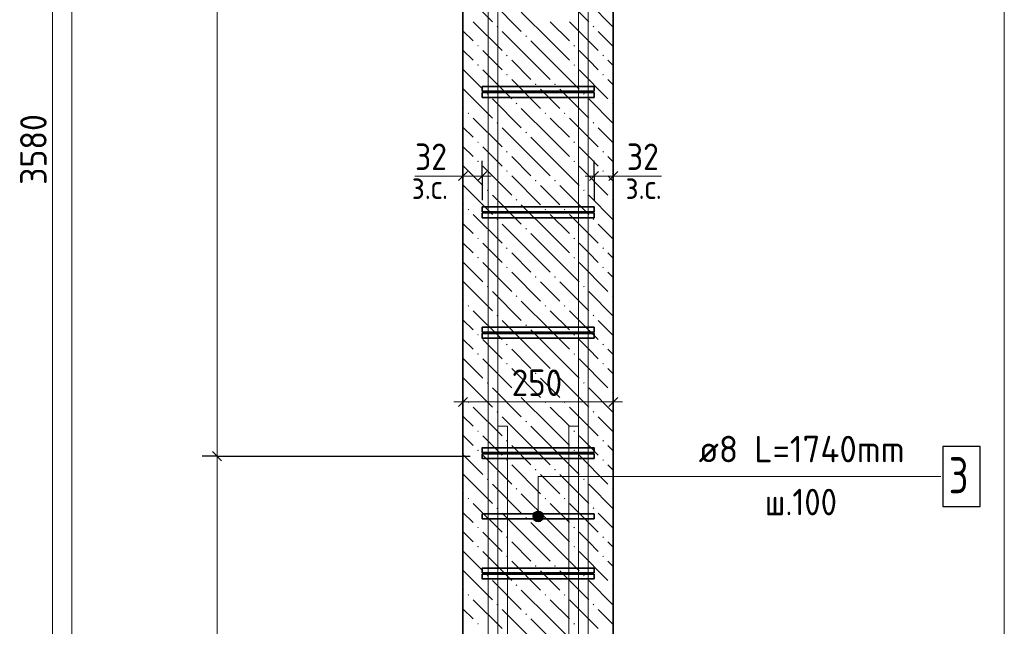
# Model space of a CAD drawing. Header units: millimetres. Extents: x 0 to 42000, y 0 to 29700.
# Tile 7 of 17: x 14800 to 22985, y 11039 to 16076. Entities that reach past the tile are written whole.
import ezdxf

# ---------------------------------------------------------------- set-up
doc = ezdxf.new("R2010")
doc.units = ezdxf.units.MM
doc.linetypes.add('______2', pattern=[270, 200, -70])
for name, color, linetype, lineweight in [('S1 Продольная арматура', 52, 'Continuous', 25), ('Standard', 7, 'Continuous', 25), ('Затяжка', 52, 'Continuous', 25), ('Позиционная метка линия выноска', 7, 'Continuous', 13), ('Размерная выноска', 7, 'Continuous', 13), ('Размерная линия_ общее', 7, 'Continuous', 13), ('Хомут', 52, 'Continuous', 25)]:
    doc.layers.add(name, color=color, linetype=linetype, lineweight=lineweight)
doc.layers.add('ЖБ Пилон', color=7, linetype='______2', lineweight=13, true_color=0xa0a0a0)
doc.styles.add('ISOCPEUR', font='txt')

msp = doc.modelspace()

# ---------------------------------------------------------------- hatches: boundary and pattern name
at = {"layer": 'ЖБ Пилон', "linetype": 'Continuous', "lineweight": 18, "transparency": 33554687}
for points in [[(18763.2, 16019.2), (18769.7, 16025.7), (18776.2, 16019.2), (18769.7, 16012.7)], [(19563.2, 16019.2), (19569.7, 16025.7), (19576.2, 16019.2), (19569.7, 16012.7)], [(19003.2, 15939.2), (19009.7, 15945.7), (19016.2, 15939.2), (19009.7, 15932.7)], [(18603.2, 15859.2), (18609.7, 15865.7), (18616.2, 15859.2), (18609.7, 15852.7)], [(19403.2, 15859.2), (19409.7, 15865.7), (19416.2, 15859.2), (19409.7, 15852.7)], [(18843.2, 15779.2), (18849.7, 15785.7), (18856.2, 15779.2), (18849.7, 15772.7)], [(19643.2, 15779.2), (19649.7, 15785.7), (19656.2, 15779.2), (19649.7, 15772.7)], [(18603.2, 15699.2), (18609.7, 15705.7), (18616.2, 15699.2), (18609.7, 15692.7)], [(19403.2, 15699.2), (19409.7, 15705.7), (19416.2, 15699.2), (19409.7, 15692.7)], [(18843.2, 15619.2), (18849.7, 15625.7), (18856.2, 15619.2), (18849.7, 15612.7)], [(19643.2, 15619.2), (19649.7, 15625.7), (19656.2, 15619.2), (19649.7, 15612.7)], [(19083.2, 15539.2), (19089.7, 15545.7), (19096.2, 15539.2), (19089.7, 15532.7)], [(19243.2, 15539.2), (19249.7, 15545.7), (19256.2, 15539.2), (19249.7, 15532.7)], [(18683.2, 15459.2), (18689.7, 15465.7), (18696.2, 15459.2), (18689.7, 15452.7)], [(19483.2, 15459.2), (19489.7, 15465.7), (19496.2, 15459.2), (19489.7, 15452.7)], [(18523.2, 15299.2), (18529.7, 15305.7), (18536.2, 15299.2), (18529.7, 15292.7)], [(18923.2, 15379.2), (18929.7, 15385.7), (18936.2, 15379.2), (18929.7, 15372.7)], [(19163.2, 15299.2), (19169.7, 15305.7), (19176.2, 15299.2), (19169.7, 15292.7)], [(19323.2, 15299.2), (19329.7, 15305.7), (19336.2, 15299.2), (19329.7, 15292.7)], [(19723.2, 15379.2), (19729.7, 15385.7), (19734.5, 15380.9), (19734.5, 15377.6), (19729.7, 15372.7)], [(18763.2, 15219.2), (18769.7, 15225.7), (18776.2, 15219.2), (18769.7, 15212.7)], [(19563.2, 15219.2), (19569.7, 15225.7), (19576.2, 15219.2), (19569.7, 15212.7)], [(19003.2, 15139.2), (19009.7, 15145.7), (19016.2, 15139.2), (19009.7, 15132.7)], [(18603.2, 15059.2), (18609.7, 15065.7), (18616.2, 15059.2), (18609.7, 15052.7)], [(19403.2, 15059.2), (19409.7, 15065.7), (19416.2, 15059.2), (19409.7, 15052.7)], [(18843.2, 14979.2), (18849.7, 14985.7), (18856.2, 14979.2), (18849.7, 14972.7)], [(19643.2, 14979.2), (19649.7, 14985.7), (19656.2, 14979.2), (19649.7, 14972.7)], [(18603.2, 14899.2), (18609.7, 14905.7), (18616.2, 14899.2), (18609.7, 14892.7)], [(19403.2, 14899.2), (19409.7, 14905.7), (19416.2, 14899.2), (19409.7, 14892.7)], [(18843.2, 14819.3), (18849.7, 14825.7), (18856.2, 14819.3), (18849.7, 14812.7)], [(19643.2, 14819.3), (19649.7, 14825.7), (19656.2, 14819.3), (19649.7, 14812.7)], [(19083.2, 14739.2), (19089.7, 14745.7), (19096.2, 14739.2), (19089.7, 14732.7)], [(19243.2, 14739.2), (19249.7, 14745.7), (19256.2, 14739.2), (19249.7, 14732.7)], [(18683.2, 14659.2), (18689.7, 14665.7), (18696.2, 14659.2), (18689.7, 14652.7)], [(19483.2, 14659.2), (19489.7, 14665.7), (19496.2, 14659.2), (19489.7, 14652.7)], [(18923.2, 14579.2), (18929.7, 14585.7), (18936.2, 14579.2), (18929.7, 14572.7)], [(19723.2, 14579.2), (19729.7, 14585.7), (19734.5, 14580.9), (19734.5, 14577.6), (19729.7, 14572.7)], [(18523.2, 14499.2), (18529.7, 14505.7), (18536.2, 14499.2), (18529.7, 14492.7)], [(19163.2, 14499.2), (19169.7, 14505.7), (19176.2, 14499.2), (19169.7, 14492.7)], [(19323.2, 14499.2), (19329.7, 14505.7), (19336.2, 14499.2), (19329.7, 14492.7)], [(18763.2, 14419.3), (18769.7, 14425.7), (18776.2, 14419.3), (18769.7, 14412.7)], [(19563.2, 14419.3), (19569.7, 14425.7), (19576.2, 14419.3), (19569.7, 14412.7)], [(19003.2, 14339.2), (19009.7, 14345.7), (19016.2, 14339.2), (19009.7, 14332.7)], [(18603.2, 14259.2), (18609.7, 14265.7), (18616.2, 14259.2), (18609.7, 14252.7)], [(19403.2, 14259.2), (19409.7, 14265.7), (19416.2, 14259.2), (19409.7, 14252.7)], [(18843.2, 14179.2), (18849.7, 14185.7), (18856.2, 14179.2), (18849.7, 14172.7)], [(19643.2, 14179.2), (19649.7, 14185.7), (19656.2, 14179.2), (19649.7, 14172.7)], [(18603.2, 14099.2), (18609.7, 14105.7), (18616.2, 14099.2), (18609.7, 14092.7)], [(19403.2, 14099.2), (19409.7, 14105.7), (19416.2, 14099.2), (19409.7, 14092.7)], [(18843.2, 14019.3), (18849.7, 14025.7), (18856.2, 14019.3), (18849.7, 14012.7)], [(19643.2, 14019.3), (19649.7, 14025.7), (19656.2, 14019.3), (19649.7, 14012.7)], [(19083.2, 13939.2), (19089.7, 13945.7), (19096.2, 13939.2), (19089.7, 13932.7)], [(19243.2, 13939.2), (19249.7, 13945.7), (19256.2, 13939.2), (19249.7, 13932.7)], [(18683.2, 13859.2), (18689.7, 13865.7), (18696.2, 13859.2), (18689.7, 13852.7)], [(19483.2, 13859.2), (19489.7, 13865.7), (19496.2, 13859.2), (19489.7, 13852.7)], [(18923.2, 13779.2), (18929.7, 13785.7), (18936.2, 13779.2), (18929.7, 13772.7)], [(19723.2, 13779.2), (19729.7, 13785.7), (19734.5, 13780.9), (19734.5, 13777.6), (19729.7, 13772.7)], [(18523.2, 13699.2), (18529.7, 13705.7), (18536.2, 13699.2), (18529.7, 13692.7)], [(19163.2, 13699.2), (19169.7, 13705.7), (19176.2, 13699.2), (19169.7, 13692.7)], [(19323.2, 13699.2), (19329.7, 13705.7), (19336.2, 13699.2), (19329.7, 13692.7)], [(18763.2, 13619.3), (18769.7, 13625.7), (18776.2, 13619.3), (18769.7, 13612.7)], [(19563.2, 13619.3), (19569.7, 13625.7), (19576.2, 13619.3), (19569.7, 13612.7)], [(19003.2, 13539.2), (19009.7, 13545.7), (19016.2, 13539.2), (19009.7, 13532.7)], [(18603.2, 13459.2), (18609.7, 13465.7), (18616.2, 13459.2), (18609.7, 13452.7)], [(19403.2, 13459.2), (19409.7, 13465.7), (19416.2, 13459.2), (19409.7, 13452.7)], [(18843.2, 13379.2), (18849.7, 13385.7), (18856.2, 13379.2), (18849.7, 13372.7)], [(19643.2, 13379.2), (19649.7, 13385.7), (19656.2, 13379.2), (19649.7, 13372.7)], [(18603.2, 13299.2), (18609.7, 13305.7), (18616.2, 13299.2), (18609.7, 13292.7)], [(19403.2, 13299.2), (19409.7, 13305.7), (19416.2, 13299.2), (19409.7, 13292.7)], [(18843.2, 13219.3), (18849.7, 13225.7), (18856.2, 13219.3), (18849.7, 13212.7)], [(19643.2, 13219.3), (19649.7, 13225.7), (19656.2, 13219.3), (19649.7, 13212.7)], [(19083.2, 13139.2), (19089.7, 13145.7), (19096.2, 13139.2), (19089.7, 13132.7)], [(19243.2, 13139.2), (19249.7, 13145.7), (19256.2, 13139.2), (19249.7, 13132.7)], [(18683.2, 13059.2), (18689.7, 13065.7), (18696.2, 13059.2), (18689.7, 13052.7)], [(19483.2, 13059.2), (19489.7, 13065.7), (19496.2, 13059.2), (19489.7, 13052.7)], [(18923.2, 12979.2), (18929.7, 12985.7), (18936.2, 12979.2), (18929.7, 12972.7)], [(19723.2, 12979.2), (19729.7, 12985.7), (19734.5, 12980.9), (19734.5, 12977.6), (19729.7, 12972.7)], [(18523.2, 12899.2), (18529.7, 12905.7), (18536.2, 12899.2), (18529.7, 12892.7)], [(19163.2, 12899.2), (19169.7, 12905.7), (19176.2, 12899.2), (19169.7, 12892.7)], [(19323.2, 12899.2), (19329.7, 12905.7), (19336.2, 12899.2), (19329.7, 12892.7)], [(18763.2, 12819.3), (18769.7, 12825.7), (18776.2, 12819.3), (18769.7, 12812.7)], [(19563.2, 12819.3), (19569.7, 12825.7), (19576.2, 12819.3), (19569.7, 12812.7)], [(19003.2, 12739.2), (19009.7, 12745.7), (19016.2, 12739.2), (19009.7, 12732.7)], [(18603.2, 12659.2), (18609.7, 12665.7), (18616.2, 12659.2), (18609.7, 12652.7)], [(19403.2, 12659.2), (19409.7, 12665.7), (19416.2, 12659.2), (19409.7, 12652.7)], [(18843.2, 12579.2), (18849.7, 12585.7), (18856.2, 12579.2), (18849.7, 12572.7)], [(19643.2, 12579.2), (19649.7, 12585.7), (19656.2, 12579.2), (19649.7, 12572.7)], [(18603.2, 12499.2), (18609.7, 12505.7), (18616.2, 12499.2), (18609.7, 12492.7)], [(19403.2, 12499.2), (19409.7, 12505.7), (19416.2, 12499.2), (19409.7, 12492.7)], [(18843.2, 12419.3), (18849.7, 12425.7), (18856.2, 12419.3), (18849.7, 12412.7)], [(19643.2, 12419.3), (19649.7, 12425.7), (19656.2, 12419.3), (19649.7, 12412.7)], [(19083.2, 12339.2), (19089.7, 12345.7), (19096.2, 12339.2), (19089.7, 12332.7)], [(19243.2, 12339.2), (19249.7, 12345.7), (19256.2, 12339.2), (19249.7, 12332.7)], [(18683.2, 12259.2), (18689.7, 12265.7), (18696.2, 12259.2), (18689.7, 12252.7)], [(19483.2, 12259.2), (19489.7, 12265.7), (19496.2, 12259.2), (19489.7, 12252.7)], [(18923.2, 12179.2), (18929.7, 12185.7), (18936.2, 12179.2), (18929.7, 12172.7)], [(19723.2, 12179.2), (19729.7, 12185.7), (19734.5, 12180.9), (19734.5, 12177.6), (19729.7, 12172.7)], [(18523.2, 12099.2), (18529.7, 12105.7), (18536.2, 12099.2), (18529.7, 12092.7)], [(19163.2, 12099.2), (19169.7, 12105.7), (19176.2, 12099.2), (19169.7, 12092.7)], [(19323.2, 12099.2), (19329.7, 12105.7), (19336.2, 12099.2), (19329.7, 12092.7)], [(18763.2, 12019.3), (18769.7, 12025.7), (18776.2, 12019.3), (18769.7, 12012.7)], [(19563.2, 12019.3), (19569.7, 12025.7), (19576.2, 12019.3), (19569.7, 12012.7)], [(19003.2, 11939.2), (19009.7, 11945.7), (19016.2, 11939.2), (19009.7, 11932.7)], [(18603.2, 11859.2), (18609.7, 11865.7), (18616.2, 11859.2), (18609.7, 11852.7)], [(18843.2, 11779.2), (18849.7, 11785.7), (18856.2, 11779.2), (18849.7, 11772.7)], [(19403.2, 11859.2), (19409.7, 11865.7), (19416.2, 11859.2), (19409.7, 11852.7)], [(19643.2, 11779.2), (19649.7, 11785.7), (19656.2, 11779.2), (19649.7, 11772.7)], [(18603.2, 11699.2), (18609.7, 11705.7), (18616.2, 11699.2), (18609.7, 11692.7)], [(19403.2, 11699.2), (19409.7, 11705.7), (19416.2, 11699.2), (19409.7, 11692.7)], [(18843.2, 11619.3), (18849.7, 11625.7), (18856.2, 11619.3), (18849.7, 11612.7)], [(19643.2, 11619.3), (19649.7, 11625.7), (19656.2, 11619.3), (19649.7, 11612.7)], [(19083.2, 11539.2), (19089.7, 11545.7), (19096.2, 11539.2), (19089.7, 11532.7)], [(19243.2, 11539.2), (19249.7, 11545.7), (19256.2, 11539.2), (19249.7, 11532.7)], [(18683.2, 11459.2), (18689.7, 11465.7), (18696.2, 11459.2), (18689.7, 11452.7)], [(19483.2, 11459.2), (19489.7, 11465.7), (19496.2, 11459.2), (19489.7, 11452.7)], [(18923.2, 11379.2), (18929.7, 11385.7), (18936.2, 11379.2), (18929.7, 11372.7)], [(19723.2, 11379.2), (19729.7, 11385.7), (19734.5, 11380.9), (19734.5, 11377.6), (19729.7, 11372.7)], [(18523.2, 11299.2), (18529.7, 11305.7), (18536.2, 11299.2), (18529.7, 11292.7)], [(19163.2, 11299.2), (19169.7, 11305.7), (19176.2, 11299.2), (19169.7, 11292.7)], [(19323.2, 11299.2), (19329.7, 11305.7), (19336.2, 11299.2), (19329.7, 11292.7)], [(18763.2, 11219.3), (18769.7, 11225.7), (18776.2, 11219.3), (18769.7, 11212.7)], [(19563.2, 11219.3), (19569.7, 11225.7), (19576.2, 11219.3), (19569.7, 11212.7)], [(19003.2, 11139.2), (19009.7, 11145.7), (19016.2, 11139.2), (19009.7, 11132.7)], [(18603.2, 11059.2), (18609.7, 11065.7), (18616.2, 11059.2), (18609.7, 11052.7)], [(19403.2, 11059.2), (19409.7, 11065.7), (19416.2, 11059.2), (19409.7, 11052.7)]]:
    msp.add_hatch(color=7, dxfattribs=at).paths.add_polyline_path(points, flags=16)
at = {"layer": 'Позиционная метка линия выноска', "linetype": 'Continuous', "lineweight": 13, "transparency": 33554687}
for points in [[(19148.2, 11973.8), (19070.8, 11973.8), (19064.5, 11951.3)], [(19148.2, 11973.8), (19064.5, 11951.3), (19154.5, 11951.3)], [(19154.5, 11951.3), (19064.5, 11951.3), (19070.8, 11928.8)], [(19132, 11990), (19087, 11990), (19070.8, 11973.8)], [(19132, 11990), (19070.8, 11973.8), (19148.2, 11973.8)], [(19154.5, 11951.3), (19070.8, 11928.8), (19148.2, 11928.8)], [(19087, 11990), (19132, 11990), (19109.5, 11996.3)], [(19148.2, 11928.8), (19070.8, 11928.8), (19087, 11912.6)], [(19148.2, 11928.8), (19087, 11912.6), (19132, 11912.6)], [(19132, 11912.6), (19087, 11912.6), (19109.5, 11906.3)]]:
    msp.add_hatch(color=7, dxfattribs=at).paths.add_polyline_path(points)

# ---------------------------------------------------------------- linework, layer by layer
at = {"layer": 'S1 Продольная арматура', "color": 7, "linetype": 'Continuous', "lineweight": 18, "transparency": 33554687}
for points in [[(19444.5, 6051.3), (19444.5, 24376.3), (19439.3, 24413.9), (19426.8, 24452), (19407.2, 24486.8), (19383.5, 24515.2), (19355.1, 24538.9), (19320.2, 24558.5), (19282.2, 24571), (19244.6, 24576.3), (15944.5, 24576.3), (15944.5, 24656.3), (19250.1, 24656.3), (19300.3, 24649.3), (19352.6, 24632), (19400.7, 24605.1), (19440.3, 24572), (19473.4, 24532.4), (19500.3, 24484.3), (19517.6, 24432.1), (19524.5, 24381.8), (19524.5, 6051.3), (19444.5, 6051.3)], [(19444.5, 6051.3), (19444.5, 24376.3), (19439.3, 24413.9), (19426.8, 24452), (19407.2, 24486.8), (19383.5, 24515.2), (19355.1, 24538.9), (19320.2, 24558.5), (19282.2, 24571), (19244.6, 24576.3), (15944.5, 24576.3), (15944.5, 24656.3), (19250.1, 24656.3), (19300.3, 24649.3), (19352.6, 24632), (19400.7, 24605.1), (19440.3, 24572), (19473.4, 24532.4), (19500.3, 24484.3), (19517.6, 24432.1), (19524.5, 24381.8), (19524.5, 6051.3), (19444.5, 6051.3)], [(19444.5, 6051.3), (19444.5, 24376.3), (19439.3, 24413.9), (19426.8, 24452), (19407.2, 24486.8), (19383.5, 24515.2), (19355.1, 24538.9), (19320.2, 24558.5), (19282.2, 24571), (19244.6, 24576.3), (15944.5, 24576.3), (15944.5, 24656.3), (19250.1, 24656.3), (19300.3, 24649.3), (19352.6, 24632), (19400.7, 24605.1), (19440.3, 24572), (19473.4, 24532.4), (19500.3, 24484.3), (19517.6, 24432.1), (19524.5, 24381.8), (19524.5, 6051.3), (19444.5, 6051.3)], [(19444.5, 6051.3), (19444.5, 24376.3), (19439.3, 24413.9), (19426.8, 24452), (19407.2, 24486.8), (19383.5, 24515.2), (19355.1, 24538.9), (19320.2, 24558.5), (19282.2, 24571), (19244.6, 24576.3), (15944.5, 24576.3), (15944.5, 24656.3), (19250.1, 24656.3), (19300.3, 24649.3), (19352.6, 24632), (19400.7, 24605.1), (19440.3, 24572), (19473.4, 24532.4), (19500.3, 24484.3), (19517.6, 24432.1), (19524.5, 24381.8), (19524.5, 6051.3), (19444.5, 6051.3)], [(19444.5, 6051.3), (19444.5, 24376.3), (19439.3, 24413.9), (19426.8, 24452), (19407.2, 24486.8), (19383.5, 24515.2), (19355.1, 24538.9), (19320.2, 24558.5), (19282.2, 24571), (19244.6, 24576.3), (15944.5, 24576.3), (15944.5, 24656.3), (19250.1, 24656.3), (19300.3, 24649.3), (19352.6, 24632), (19400.7, 24605.1), (19440.3, 24572), (19473.4, 24532.4), (19500.3, 24484.3), (19517.6, 24432.1), (19524.5, 24381.8), (19524.5, 6051.3), (19444.5, 6051.3)], [(19444.5, 6051.3), (19444.5, 24376.3), (19439.3, 24413.9), (19426.8, 24452), (19407.2, 24486.8), (19383.5, 24515.2), (19355.1, 24538.9), (19320.2, 24558.5), (19282.2, 24571), (19244.6, 24576.3), (15944.5, 24576.3), (15944.5, 24656.3), (19250.1, 24656.3), (19300.3, 24649.3), (19352.6, 24632), (19400.7, 24605.1), (19440.3, 24572), (19473.4, 24532.4), (19500.3, 24484.3), (19517.6, 24432.1), (19524.5, 24381.8), (19524.5, 6051.3), (19444.5, 6051.3)], [(18694.5, 6051.3), (18694.5, 24381.8), (18701.5, 24432.1), (18718.8, 24484.3), (18745.7, 24532.4), (18778.8, 24572), (18818.4, 24605.1), (18866.5, 24632), (18918.8, 24649.3), (18969, 24656.3), (22274.5, 24656.3), (22274.5, 24576.3), (18974.5, 24576.3), (18936.9, 24571), (18898.9, 24558.5), (18864, 24538.9), (18835.6, 24515.2), (18811.9, 24486.8), (18792.3, 24452), (18779.8, 24413.9), (18774.5, 24376.3), (18774.5, 6051.3), (18694.5, 6051.3)], [(18694.5, 6051.3), (18694.5, 24381.8), (18701.5, 24432.1), (18718.8, 24484.3), (18745.7, 24532.4), (18778.8, 24572), (18818.4, 24605.1), (18866.5, 24632), (18918.8, 24649.3), (18969, 24656.3), (22274.5, 24656.3), (22274.5, 24576.3), (18974.5, 24576.3), (18936.9, 24571), (18898.9, 24558.5), (18864, 24538.9), (18835.6, 24515.2), (18811.9, 24486.8), (18792.3, 24452), (18779.8, 24413.9), (18774.5, 24376.3), (18774.5, 6051.3), (18694.5, 6051.3)], [(18694.5, 6051.3), (18694.5, 24381.8), (18701.5, 24432.1), (18718.8, 24484.3), (18745.7, 24532.4), (18778.8, 24572), (18818.4, 24605.1), (18866.5, 24632), (18918.8, 24649.3), (18969, 24656.3), (22274.5, 24656.3), (22274.5, 24576.3), (18974.5, 24576.3), (18936.9, 24571), (18898.9, 24558.5), (18864, 24538.9), (18835.6, 24515.2), (18811.9, 24486.8), (18792.3, 24452), (18779.8, 24413.9), (18774.5, 24376.3), (18774.5, 6051.3), (18694.5, 6051.3)], [(18694.5, 6051.3), (18694.5, 24381.8), (18701.5, 24432.1), (18718.8, 24484.3), (18745.7, 24532.4), (18778.8, 24572), (18818.4, 24605.1), (18866.5, 24632), (18918.8, 24649.3), (18969, 24656.3), (22274.5, 24656.3), (22274.5, 24576.3), (18974.5, 24576.3), (18936.9, 24571), (18898.9, 24558.5), (18864, 24538.9), (18835.6, 24515.2), (18811.9, 24486.8), (18792.3, 24452), (18779.8, 24413.9), (18774.5, 24376.3), (18774.5, 6051.3), (18694.5, 6051.3)], [(18694.5, 6051.3), (18694.5, 24381.8), (18701.5, 24432.1), (18718.8, 24484.3), (18745.7, 24532.4), (18778.8, 24572), (18818.4, 24605.1), (18866.5, 24632), (18918.8, 24649.3), (18969, 24656.3), (22274.5, 24656.3), (22274.5, 24576.3), (18974.5, 24576.3), (18936.9, 24571), (18898.9, 24558.5), (18864, 24538.9), (18835.6, 24515.2), (18811.9, 24486.8), (18792.3, 24452), (18779.8, 24413.9), (18774.5, 24376.3), (18774.5, 6051.3), (18694.5, 6051.3)], [(18694.5, 6051.3), (18694.5, 24381.8), (18701.5, 24432.1), (18718.8, 24484.3), (18745.7, 24532.4), (18778.8, 24572), (18818.4, 24605.1), (18866.5, 24632), (18918.8, 24649.3), (18969, 24656.3), (22274.5, 24656.3), (22274.5, 24576.3), (18974.5, 24576.3), (18936.9, 24571), (18898.9, 24558.5), (18864, 24538.9), (18835.6, 24515.2), (18811.9, 24486.8), (18792.3, 24452), (18779.8, 24413.9), (18774.5, 24376.3), (18774.5, 6051.3), (18694.5, 6051.3)], [(18694.5, 3511.3), (18694.5, 5046.9), (18774.5, 6059.4), (18774.5, 12701.3), (18854.5, 12701.3), (18854.5, 6056.3), (18774.5, 5043.7), (18774.5, 3511.3), (18694.5, 3511.3)], [(18694.5, 3511.3), (18694.5, 5046.9), (18774.5, 6059.4), (18774.5, 12701.3), (18854.5, 12701.3), (18854.5, 6056.3), (18774.5, 5043.7), (18774.5, 3511.3), (18694.5, 3511.3)], [(18694.5, 3511.3), (18694.5, 5046.9), (18774.5, 6059.4), (18774.5, 12701.3), (18854.5, 12701.3), (18854.5, 6056.3), (18774.5, 5043.7), (18774.5, 3511.3), (18694.5, 3511.3)], [(18694.5, 3511.3), (18694.5, 5046.9), (18774.5, 6059.4), (18774.5, 12701.3), (18854.5, 12701.3), (18854.5, 6056.3), (18774.5, 5043.7), (18774.5, 3511.3), (18694.5, 3511.3)], [(18694.5, 3511.3), (18694.5, 5046.9), (18774.5, 6059.4), (18774.5, 12701.3), (18854.5, 12701.3), (18854.5, 6056.3), (18774.5, 5043.7), (18774.5, 3511.3), (18694.5, 3511.3)], [(18694.5, 3511.3), (18694.5, 5046.9), (18774.5, 6059.4), (18774.5, 12701.3), (18854.5, 12701.3), (18854.5, 6056.3), (18774.5, 5043.7), (18774.5, 3511.3), (18694.5, 3511.3)], [(19444.5, 3511.3), (19444.5, 5043.7), (19364.5, 6056.3), (19364.5, 12701.3), (19444.5, 12701.3), (19444.5, 6059.4), (19524.5, 5046.9), (19524.5, 3511.3), (19444.5, 3511.3)], [(19444.5, 3511.3), (19444.5, 5043.7), (19364.5, 6056.3), (19364.5, 12701.3), (19444.5, 12701.3), (19444.5, 6059.4), (19524.5, 5046.9), (19524.5, 3511.3), (19444.5, 3511.3)], [(19444.5, 3511.3), (19444.5, 5043.7), (19364.5, 6056.3), (19364.5, 12701.3), (19444.5, 12701.3), (19444.5, 6059.4), (19524.5, 5046.9), (19524.5, 3511.3), (19444.5, 3511.3)], [(19444.5, 3511.3), (19444.5, 5043.7), (19364.5, 6056.3), (19364.5, 12701.3), (19444.5, 12701.3), (19444.5, 6059.4), (19524.5, 5046.9), (19524.5, 3511.3), (19444.5, 3511.3)], [(19444.5, 3511.3), (19444.5, 5043.7), (19364.5, 6056.3), (19364.5, 12701.3), (19444.5, 12701.3), (19444.5, 6059.4), (19524.5, 5046.9), (19524.5, 3511.3), (19444.5, 3511.3)], [(19444.5, 3511.3), (19444.5, 5043.7), (19364.5, 6056.3), (19364.5, 12701.3), (19444.5, 12701.3), (19444.5, 6059.4), (19524.5, 5046.9), (19524.5, 3511.3), (19444.5, 3511.3)]]:
    msp.add_lwpolyline(points, dxfattribs=at)
at = {"layer": 'Standard', "color": 7, "linetype": 'Continuous', "lineweight": -3, "transparency": 33554687}
for p, q in [((18484.5, 14777.9), (18484.5, 14902.9)), ((18644.5, 14777.9), (18644.5, 14902.9)), ((19574.5, 14777.9), (19574.5, 14902.9)), ((19734.5, 14777.9), (19734.5, 14902.9)), ((18484.5, 14777.9), (18484.5, 14652.9)), ((18484.5, 14777.9), (18484.5, 14777.9)), ((18644.5, 14777.9), (18644.5, 14652.9)), ((18644.5, 14777.9), (18644.5, 14576.3)), ((19574.5, 14777.9), (19574.5, 14652.9)), ((19574.5, 14777.9), (19574.5, 14576.3)), ((19734.5, 14777.9), (19734.5, 14652.9)), ((19734.5, 14777.9), (19734.5, 14777.9)), ((18484.5, 12901.3), (18484.5, 13026.3)), ((19734.5, 12901.3), (19734.5, 13026.3)), ((18484.5, 12901.3), (18484.5, 12776.3)), ((18484.5, 12901.3), (18484.5, 12901.3)), ((19734.5, 12901.3), (19734.5, 12776.3)), ((19734.5, 12901.3), (19734.5, 12901.3))]:
    msp.add_line(p, q, dxfattribs=at)
at = {"layer": 'Standard', "color": 7, "linetype": 'Continuous', "lineweight": 25, "transparency": 33554687}
for p, q in [((18522, 14815.4), (18447, 14740.4)), ((18682, 14815.4), (18607, 14740.4)), ((19537, 14740.4), (19612, 14815.4)), ((19697, 14740.4), (19772, 14815.4)), ((18447, 12863.8), (18522, 12938.8)), ((19697, 12863.8), (19772, 12938.8))]:
    msp.add_line(p, q, dxfattribs=at)
at = {"layer": 'Standard', "color": 7, "linetype": 'Continuous', "lineweight": 13, "transparency": 33554687}
for p, q in [((18484.5, 14777.9), (18409.5, 14777.9)), ((18644.5, 14777.9), (18484.5, 14777.9)), ((18644.5, 14777.9), (18719.5, 14777.9)), ((19574.5, 14777.9), (19499.5, 14777.9)), ((19574.5, 14777.9), (19734.5, 14777.9)), ((19734.5, 14777.9), (19809.5, 14777.9)), ((18484.5, 12901.3), (18409.5, 12901.3)), ((18484.5, 12901.3), (19734.5, 12901.3)), ((19734.5, 12901.3), (19809.5, 12901.3))]:
    msp.add_line(p, q, dxfattribs=at)
at = {"layer": 'Standard', "color": 254, "linetype": 'Continuous', "lineweight": 18, "true_color": 0xc4c4ff, "transparency": 33554687}
msp.add_lwpolyline([(15234.5, 3051.3), (22984.5, 3051.3), (22984.5, 26756.3), (15234.5, 26756.3), (15234.5, 3051.3)], dxfattribs=at)
at = {"layer": 'ЖБ Пилон', "color": 7, "linetype": 'Continuous', "lineweight": 35, "transparency": 33554687}
for p, q in [((18484.5, 23951.3), (18484.5, 6051.3)), ((19734.5, 6051.3), (19734.5, 23951.3))]:
    msp.add_line(p, q, dxfattribs=at)
at = {"layer": 'ЖБ Пилон', "color": 9, "linetype": 'Continuous', "lineweight": 18, "true_color": 0xc7c7c7, "transparency": 33554687}
for p, q in [((18489.7, 16299.2), (18729.7, 16059.2)), ((19289.7, 16299.2), (19529.7, 16059.2)), ((18729.7, 16219.2), (18969.7, 15979.2)), ((19529.7, 16219.2), (19734.5, 16014.4)), ((19209.7, 15899.2), (18969.7, 16139.2)), ((18569.7, 16059.2), (18809.7, 15819.2)), ((19209.7, 16059.2), (19369.7, 15899.2)), ((19369.7, 16059.2), (19609.7, 15819.2)), ((18484.5, 15984.4), (18569.7, 15899.2)), ((19049.7, 15739.2), (18809.7, 15979.2)), ((19734.5, 15854.4), (19609.7, 15979.2)), ((19049.7, 15899.2), (19209.7, 15739.2)), ((19209.7, 15899.2), (19369.7, 15739.2)), ((18484.5, 15824.4), (18569.7, 15739.2)), ((18729.7, 15739.2), (18649.7, 15819.2)), ((19529.7, 15739.2), (19449.7, 15819.2)), ((18809.7, 15659.2), (18729.7, 15739.2)), ((18889.7, 15739.2), (19049.7, 15579.2)), ((19049.7, 15739.2), (19209.7, 15579.2)), ((19209.7, 15739.2), (19449.7, 15499.2)), ((19609.7, 15659.2), (19529.7, 15739.2)), ((19689.7, 15739.2), (19734.5, 15694.4)), ((18484.5, 15664.4), (18649.7, 15499.2)), ((18649.7, 15659.2), (18889.7, 15419.2)), ((19449.7, 15659.2), (19689.7, 15419.2)), ((18889.7, 15579.2), (19129.7, 15339.2)), ((19689.7, 15579.2), (19734.5, 15534.4)), ((18489.7, 15499.2), (18729.7, 15259.2)), ((19209.7, 15419.2), (19129.7, 15499.2)), ((19289.7, 15499.2), (19529.7, 15259.2)), ((18729.7, 15419.2), (18969.7, 15179.2)), ((19289.7, 15339.2), (19209.7, 15419.2)), ((19529.7, 15419.2), (19734.5, 15214.4)), ((18489.7, 15339.2), (18484.5, 15344.4)), ((19209.7, 15099.2), (18969.7, 15339.2)), ((18569.7, 15259.2), (18809.7, 15019.2)), ((19209.7, 15259.2), (19369.7, 15099.2)), ((19369.7, 15259.2), (19609.7, 15019.2)), ((18484.5, 15184.4), (18569.7, 15099.2)), ((19049.7, 14939.2), (18809.7, 15179.2)), ((19734.5, 15054.4), (19609.7, 15179.2)), ((19049.7, 15099.2), (19209.7, 14939.2)), ((19209.7, 15099.2), (19369.7, 14939.2)), ((18484.5, 15024.4), (18569.7, 14939.2)), ((18729.7, 14939.2), (18649.7, 15019.2)), ((19529.7, 14939.2), (19449.7, 15019.2)), ((18809.7, 14859.2), (18729.7, 14939.2)), ((18889.7, 14939.2), (19049.7, 14779.2)), ((19049.7, 14939.2), (19209.7, 14779.2)), ((19209.7, 14939.2), (19449.7, 14699.2)), ((19609.7, 14859.2), (19529.7, 14939.2)), ((19689.7, 14939.2), (19734.5, 14894.4)), ((18484.5, 14864.4), (18649.7, 14699.2)), ((18649.7, 14859.2), (18889.7, 14619.3)), ((19449.7, 14859.2), (19689.7, 14619.3)), ((18889.7, 14779.2), (19129.7, 14539.2)), ((19689.7, 14779.2), (19734.5, 14734.4)), ((18489.7, 14699.2), (18729.7, 14459.2)), ((19209.7, 14619.3), (19129.7, 14699.2)), ((19289.7, 14699.2), (19529.7, 14459.2)), ((18729.7, 14619.3), (18969.7, 14379.2)), ((19289.7, 14539.2), (19209.7, 14619.3)), ((19529.7, 14619.3), (19734.5, 14414.4)), ((18489.7, 14539.2), (18484.5, 14544.4)), ((19209.7, 14299.2), (18969.7, 14539.2)), ((18569.7, 14459.2), (18809.7, 14219.3)), ((19209.7, 14459.2), (19369.7, 14299.2)), ((19369.7, 14459.2), (19609.7, 14219.3)), ((18484.5, 14384.4), (18569.7, 14299.2)), ((19049.7, 14139.2), (18809.7, 14379.2)), ((19734.5, 14254.4), (19609.7, 14379.2)), ((19049.7, 14299.2), (19209.7, 14139.2)), ((19209.7, 14299.2), (19369.7, 14139.2)), ((18484.5, 14224.4), (18569.7, 14139.2)), ((18729.7, 14139.2), (18649.7, 14219.3)), ((19529.7, 14139.2), (19449.7, 14219.3)), ((18809.7, 14059.2), (18729.7, 14139.2)), ((18889.7, 14139.2), (19049.7, 13979.2)), ((19049.7, 14139.2), (19209.7, 13979.2)), ((19209.7, 14139.2), (19449.7, 13899.2)), ((19609.7, 14059.2), (19529.7, 14139.2)), ((19689.7, 14139.2), (19734.5, 14094.4)), ((18484.5, 14064.4), (18649.7, 13899.2)), ((18649.7, 14059.2), (18889.7, 13819.3)), ((19449.7, 14059.2), (19689.7, 13819.3)), ((18889.7, 13979.2), (19129.7, 13739.2)), ((19689.7, 13979.2), (19734.5, 13934.4)), ((18489.7, 13899.2), (18729.7, 13659.2)), ((19209.7, 13819.3), (19129.7, 13899.2)), ((19289.7, 13899.2), (19529.7, 13659.2)), ((18729.7, 13819.3), (18969.7, 13579.2)), ((19289.7, 13739.2), (19209.7, 13819.3)), ((19529.7, 13819.3), (19734.5, 13614.4)), ((18489.7, 13739.2), (18484.5, 13744.4)), ((19209.7, 13499.2), (18969.7, 13739.2)), ((18569.7, 13659.2), (18809.7, 13419.3)), ((19209.7, 13659.2), (19369.7, 13499.2)), ((19369.7, 13659.2), (19609.7, 13419.3)), ((18484.5, 13584.4), (18569.7, 13499.2)), ((19049.7, 13339.2), (18809.7, 13579.2)), ((19734.5, 13454.4), (19609.7, 13579.2)), ((18484.5, 13424.4), (18569.7, 13339.2)), ((19049.7, 13499.2), (19209.7, 13339.2)), ((19209.7, 13499.2), (19369.7, 13339.2)), ((18729.7, 13339.2), (18649.7, 13419.3)), ((19529.7, 13339.2), (19449.7, 13419.3)), ((18484.5, 13264.4), (18649.7, 13099.2)), ((18649.7, 13259.2), (18889.7, 13019.3)), ((18809.7, 13259.2), (18729.7, 13339.2)), ((18889.7, 13339.2), (19049.7, 13179.2)), ((19049.7, 13339.2), (19209.7, 13179.2)), ((19209.7, 13339.2), (19449.7, 13099.2)), ((19449.7, 13259.2), (19689.7, 13019.3)), ((19609.7, 13259.2), (19529.7, 13339.2)), ((19689.7, 13339.2), (19734.5, 13294.4)), ((18889.7, 13179.2), (19129.7, 12939.2)), ((19689.7, 13179.2), (19734.5, 13134.4)), ((18489.7, 13099.2), (18729.7, 12859.2)), ((19209.7, 13019.3), (19129.7, 13099.2)), ((19289.7, 13099.2), (19529.7, 12859.2)), ((18729.7, 13019.3), (18969.7, 12779.2)), ((19289.7, 12939.2), (19209.7, 13019.3)), ((19529.7, 13019.3), (19734.5, 12814.4)), ((18489.7, 12939.2), (18484.5, 12944.4)), ((19209.7, 12699.2), (18969.7, 12939.2)), ((18569.7, 12859.2), (18809.7, 12619.3)), ((19209.7, 12859.2), (19369.7, 12699.2)), ((19369.7, 12859.2), (19609.7, 12619.3)), ((18484.5, 12784.4), (18569.7, 12699.2)), ((19049.7, 12539.2), (18809.7, 12779.2)), ((19734.5, 12654.4), (19609.7, 12779.2)), ((19049.7, 12699.2), (19209.7, 12539.2)), ((19209.7, 12699.2), (19369.7, 12539.2)), ((18484.5, 12624.4), (18569.7, 12539.2)), ((18729.7, 12539.2), (18649.7, 12619.3)), ((19529.7, 12539.2), (19449.7, 12619.3)), ((18809.7, 12459.2), (18729.7, 12539.2)), ((18889.7, 12539.2), (19049.7, 12379.2)), ((19049.7, 12539.2), (19209.7, 12379.2)), ((19209.7, 12539.2), (19449.7, 12299.2)), ((19609.7, 12459.2), (19529.7, 12539.2)), ((19689.7, 12539.2), (19734.5, 12494.4)), ((18484.5, 12464.4), (18649.7, 12299.2)), ((18649.7, 12459.2), (18889.7, 12219.3)), ((19449.7, 12459.2), (19689.7, 12219.3)), ((18889.7, 12379.2), (19129.7, 12139.2)), ((19689.7, 12379.2), (19734.5, 12334.4)), ((18489.7, 12299.2), (18729.7, 12059.2)), ((19209.7, 12219.3), (19129.7, 12299.2)), ((19289.7, 12299.2), (19529.7, 12059.2)), ((18729.7, 12219.3), (18969.7, 11979.2)), ((19289.7, 12139.2), (19209.7, 12219.3)), ((19529.7, 12219.3), (19734.5, 12014.4)), ((18489.7, 12139.2), (18484.5, 12144.4)), ((19209.7, 11899.2), (18969.7, 12139.2)), ((18569.7, 12059.2), (18809.7, 11819.3)), ((19209.7, 12059.2), (19369.7, 11899.2)), ((19369.7, 12059.2), (19609.7, 11819.3)), ((18484.5, 11984.4), (18569.7, 11899.2)), ((19049.7, 11739.2), (18809.7, 11979.2)), ((19734.5, 11854.4), (19609.7, 11979.2)), ((19049.7, 11899.2), (19209.7, 11739.2)), ((19209.7, 11899.2), (19369.7, 11739.2)), ((18484.5, 11824.4), (18569.7, 11739.2)), ((18729.7, 11739.2), (18649.7, 11819.3)), ((19529.7, 11739.2), (19449.7, 11819.3)), ((18809.7, 11659.2), (18729.7, 11739.2)), ((18889.7, 11739.2), (19049.7, 11579.2)), ((19049.7, 11739.2), (19209.7, 11579.2)), ((19209.7, 11739.2), (19449.7, 11499.2)), ((19609.7, 11659.2), (19529.7, 11739.2)), ((19689.7, 11739.2), (19734.5, 11694.4)), ((18484.5, 11664.4), (18649.7, 11499.2)), ((18649.7, 11659.2), (18889.7, 11419.3)), ((19449.7, 11659.2), (19689.7, 11419.3)), ((18889.7, 11579.2), (19129.7, 11339.2)), ((19689.7, 11579.2), (19734.5, 11534.4)), ((18489.7, 11499.2), (18729.7, 11259.2)), ((19209.7, 11419.3), (19129.7, 11499.2)), ((19289.7, 11499.2), (19529.7, 11259.2)), ((18729.7, 11419.3), (18969.7, 11179.2)), ((19289.7, 11339.2), (19209.7, 11419.3)), ((19529.7, 11419.3), (19734.5, 11214.4)), ((18489.7, 11339.2), (18484.5, 11344.4)), ((19209.7, 11099.2), (18969.7, 11339.2)), ((18569.7, 11259.2), (18809.7, 11019.3)), ((19209.7, 11259.2), (19369.7, 11099.2)), ((19369.7, 11259.2), (19609.7, 11019.3)), ((18484.5, 11184.4), (18569.7, 11099.2)), ((19049.7, 10939.2), (18809.7, 11179.2)), ((19734.5, 11054.4), (19609.7, 11179.2)), ((19049.7, 11099.2), (19209.7, 10939.2)), ((19209.7, 11099.2), (19369.7, 10939.2))]:
    msp.add_line(p, q, dxfattribs=at)
at = {"layer": 'Затяжка', "color": 7, "linetype": 'Continuous', "lineweight": 35, "transparency": 33554687}
for points in [[(19574.5, 15481.3), (18644.5, 15481.3), (18644.5, 15521.3), (19574.5, 15521.3), (19574.5, 15481.3)], [(19574.5, 15481.3), (18644.5, 15481.3), (18644.5, 15521.3), (19574.5, 15521.3), (19574.5, 15481.3)], [(19574.5, 14481.3), (18644.5, 14481.3), (18644.5, 14521.3), (19574.5, 14521.3), (19574.5, 14481.3)], [(19574.5, 14481.3), (18644.5, 14481.3), (18644.5, 14521.3), (19574.5, 14521.3), (19574.5, 14481.3)], [(19574.5, 13481.3), (18644.5, 13481.3), (18644.5, 13521.3), (19574.5, 13521.3), (19574.5, 13481.3)], [(19574.5, 13481.3), (18644.5, 13481.3), (18644.5, 13521.3), (19574.5, 13521.3), (19574.5, 13481.3)], [(19574.5, 12481.3), (18644.5, 12481.3), (18644.5, 12521.3), (19574.5, 12521.3), (19574.5, 12481.3)], [(19574.5, 12481.3), (18644.5, 12481.3), (18644.5, 12521.3), (19574.5, 12521.3), (19574.5, 12481.3)], [(19574.5, 11481.3), (18644.5, 11481.3), (18644.5, 11521.3), (19574.5, 11521.3), (19574.5, 11481.3)], [(19574.5, 11481.3), (18644.5, 11481.3), (18644.5, 11521.3), (19574.5, 11521.3), (19574.5, 11481.3)]]:
    msp.add_lwpolyline(points, dxfattribs=at)
at = {"layer": 'Позиционная метка линия выноска', "color": 7, "linetype": 'Continuous', "lineweight": 13, "transparency": 33554687}
for p, q in [((19064.5, 11951.3), (19064.5, 11951.3)), ((19109.5, 11996.3), (19109.5, 11996.3)), ((19154.5, 11951.3), (19154.5, 11951.3)), ((19109.5, 11906.3), (19109.5, 11906.3))]:
    msp.add_line(p, q, dxfattribs=at)
msp.add_lwpolyline([(22457.4, 12283), (19109.5, 12283), (19109.5, 11951.3)], dxfattribs=at)
msp.add_circle((19109.5, 11951.3), 45, dxfattribs=at)
at = {"layer": 'Размерная выноска', "color": 7, "linetype": 'Continuous', "lineweight": 13, "transparency": 33554687}
for p, q in [((18484.5, 14777.9), (18084.5, 14777.9)), ((19734.5, 14777.9), (20134.5, 14777.9))]:
    msp.add_line(p, q, dxfattribs=at)
at = {"layer": 'Размерная линия_ общее', "color": 7, "linetype": 'Continuous', "lineweight": 13, "transparency": 33554687}
for p, q in [((15074, 23951.3), (15074, 6051.3)), ((16440.8, 12451.3), (16440.8, 23451.3)), ((16440.8, 6451.3), (16440.8, 12451.3))]:
    msp.add_line(p, q, dxfattribs=at)
at = {"layer": 'Размерная линия_ общее', "color": 253, "linetype": 'Continuous', "lineweight": -3, "true_color": 0xa0a0a0, "transparency": 33554687}
for q in [(16315.8, 12451.3), (16565.8, 12451.3)]:
    msp.add_line((16440.8, 12451.3), q, dxfattribs=at)
at = {"layer": 'Размерная линия_ общее', "color": 7, "linetype": 'Continuous', "lineweight": 25, "transparency": 33554687}
msp.add_line((16478.3, 12413.8), (16403.3, 12488.8), dxfattribs=at)
at = {"layer": 'Размерная линия_ общее', "color": 253, "linetype": 'Continuous', "lineweight": -3, "true_color": 0xa0a0a0, "transparency": 33554687}
msp.add_lwpolyline([(16440.8, 12451.3), (18330.4, 12451.3), (18330.4, 12451.3), (18544.5, 12451.3)], dxfattribs=at)
at = {"layer": 'Хомут', "color": 7, "linetype": 'Continuous', "lineweight": 35, "transparency": 33554687}
for points in [[(19574.5, 15431.3), (18644.5, 15431.3), (18644.5, 15471.3), (19574.5, 15471.3), (19574.5, 15431.3)], [(19574.5, 15431.3), (18644.5, 15431.3), (18644.5, 15471.3), (19574.5, 15471.3), (19574.5, 15431.3)], [(19574.5, 14431.3), (18644.5, 14431.3), (18644.5, 14471.3), (19574.5, 14471.3), (19574.5, 14431.3)], [(19574.5, 14431.3), (18644.5, 14431.3), (18644.5, 14471.3), (19574.5, 14471.3), (19574.5, 14431.3)], [(19574.5, 13431.3), (18644.5, 13431.3), (18644.5, 13471.3), (19574.5, 13471.3), (19574.5, 13431.3)], [(19574.5, 13431.3), (18644.5, 13431.3), (18644.5, 13471.3), (19574.5, 13471.3), (19574.5, 13431.3)], [(19574.5, 12431.3), (18644.5, 12431.3), (18644.5, 12471.3), (19574.5, 12471.3), (19574.5, 12431.3)], [(19574.5, 12431.3), (18644.5, 12431.3), (18644.5, 12471.3), (19574.5, 12471.3), (19574.5, 12431.3)], [(19574.5, 11931.3), (18644.5, 11931.3), (18644.5, 11971.3), (19574.5, 11971.3), (19574.5, 11931.3)], [(19574.5, 11931.3), (18644.5, 11931.3), (18644.5, 11971.3), (19574.5, 11971.3), (19574.5, 11931.3)], [(19574.5, 11431.3), (18644.5, 11431.3), (18644.5, 11471.3), (19574.5, 11471.3), (19574.5, 11431.3)], [(19574.5, 11431.3), (18644.5, 11431.3), (18644.5, 11471.3), (19574.5, 11471.3), (19574.5, 11431.3)]]:
    msp.add_lwpolyline(points, dxfattribs=at)
at = {"layer": 'Хомут', "color": 7, "linetype": 'Continuous', "lineweight": 25, "transparency": 33554687}
msp.add_lwpolyline([(22472.5, 12033), (22782.5, 12033), (22782.5, 12533), (22472.5, 12533), (22472.5, 12033)], dxfattribs=at)

# ---------------------------------------------------------------- texts
at = {"layer": 'Standard', "color": 7, "linetype": 'Continuous', "lineweight": 25, "transparency": 33554687, "char_height": 220, "attachment_point": 7, "style": 'ISOCPEUR'}
for s, insert, width in [('\\W0.87;32', (18086, 14827.9), 403.94), ('\\W0.87;32', (19847, 14827.9), 403.94), ('\\W0.91;250', (18889.5, 12951.3), 561.988)]:
    msp.add_mtext(s, dxfattribs=dict(at, insert=insert, width=width))
at = {"layer": 'Standard', "color": 7, "linetype": 'Continuous', "lineweight": 18, "transparency": 33554687, "char_height": 200, "width": 459.942, "attachment_point": 7, "style": 'ISOCPEUR'}
for insert in [(18058.6, 14586.9), (19835.8, 14586.9)]:
    msp.add_mtext('\\W0.90;з.с.', dxfattribs=dict(at, insert=insert))
at = {"layer": 'Размерная линия_ общее', "color": 7, "linetype": 'Continuous', "lineweight": 25, "transparency": 33554687, "insert": (15024, 14704.3), "char_height": 220, "width": 718.087, "attachment_point": 7, "rotation": 90, "style": 'ISOCPEUR'}
msp.add_mtext('\\W0.93;3580', dxfattribs=at)
at = {"layer": 'Хомут', "color": 7, "linetype": 'Continuous', "lineweight": 13, "transparency": 33554687, "attachment_point": 7, "style": 'ISOCPEUR'}
for s, insert, char_height, width in [('\\W0.96;ø8 L=1740mm ', (20443.4, 12400.4), 220, 2018.394), ('\\W0.78;3', (22522.5, 12143), 300, 326.407), ('\\W0.90;ш.100 ', (20993.4, 11960.4), 220, 912.9)]:
    msp.add_mtext(s, dxfattribs=dict(at, insert=insert, char_height=char_height, width=width))

doc.saveas('drawing.dxf')
